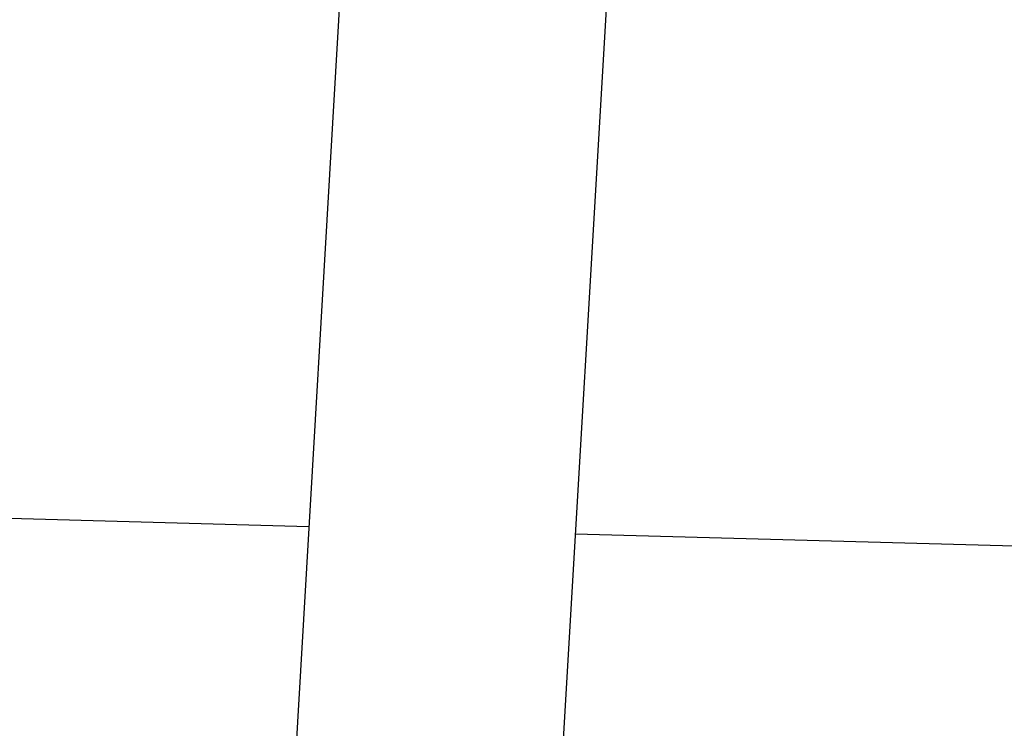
# Model space of a CAD drawing. Extents: x 446005 to 446745, y 447032 to 448234.
# Tile 37 of 127: x 446360.59 to 446364.29, y 447171.71 to 447174.37. Entities that reach past the tile are written whole.
import ezdxf

# ---------------------------------------------------------------- set-up
doc = ezdxf.new("R2010")
doc.units = 0
doc.header["$LTSCALE"] = 2
doc.header["$MEASUREMENT"] = 0
doc.linetypes.add('AUSGEZOGEN', pattern=[0])
for name, color, linetype in [('BOESCHG', 250, 'AUSGEZOGEN'), ('DB-Autohof', 15, 'CONTINUOUS'), ('FBRTOP', 250, 'AUSGEZOGEN')]:
    doc.layers.add(name, color=color, linetype=linetype)

msp = doc.modelspace()

# ---------------------------------------------------------------- linework, layer by layer
at = {"layer": 'BOESCHG'}
msp.add_lwpolyline([(446482.7459, 447140.5546, 0.000007), (446485.0918, 447124.3992, 0.000282)], format="xyb", dxfattribs=at)
at = {"layer": 'DB-Autohof', "linetype": 'Continuous'}
for p, q in [((446361.8132, 447174.8543), (446361.6264, 447171.6448)), ((446362.8038, 447174.627), (446362.6241, 447171.5769)), ((446361.6741, 447172.4642), (446357.8063, 447172.5705)), ((446366.5745, 447172.3296), (446362.6748, 447172.4367))]:
    msp.add_line(p, q, dxfattribs=at)
at = {"layer": 'FBRTOP'}
for points in [[(446412.075, 447372.655, 0.000006), (446414.0837, 447357.131, 0.00001), (446415.257, 447348.066, 0.000016), (446416.8535, 447335.736, -0.000001), (446418.45, 447323.406, -0.000146), (446420.5278, 447307.3219, -0.000272), (446421.634, 447298.702, -0.00647), (446421.7086, 447298.0517, -0.000174), (446424.154, 447273.889, -0.003297), (446424.4668, 447270.5686, -0.001172), (446425.263, 447261.222)], [(446363.327, 447740.4477, 0.000002), (446366.277, 447717.758, 0.000326)]]:
    msp.add_lwpolyline(points, format="xyb", dxfattribs=at)

doc.saveas('drawing.dxf')
